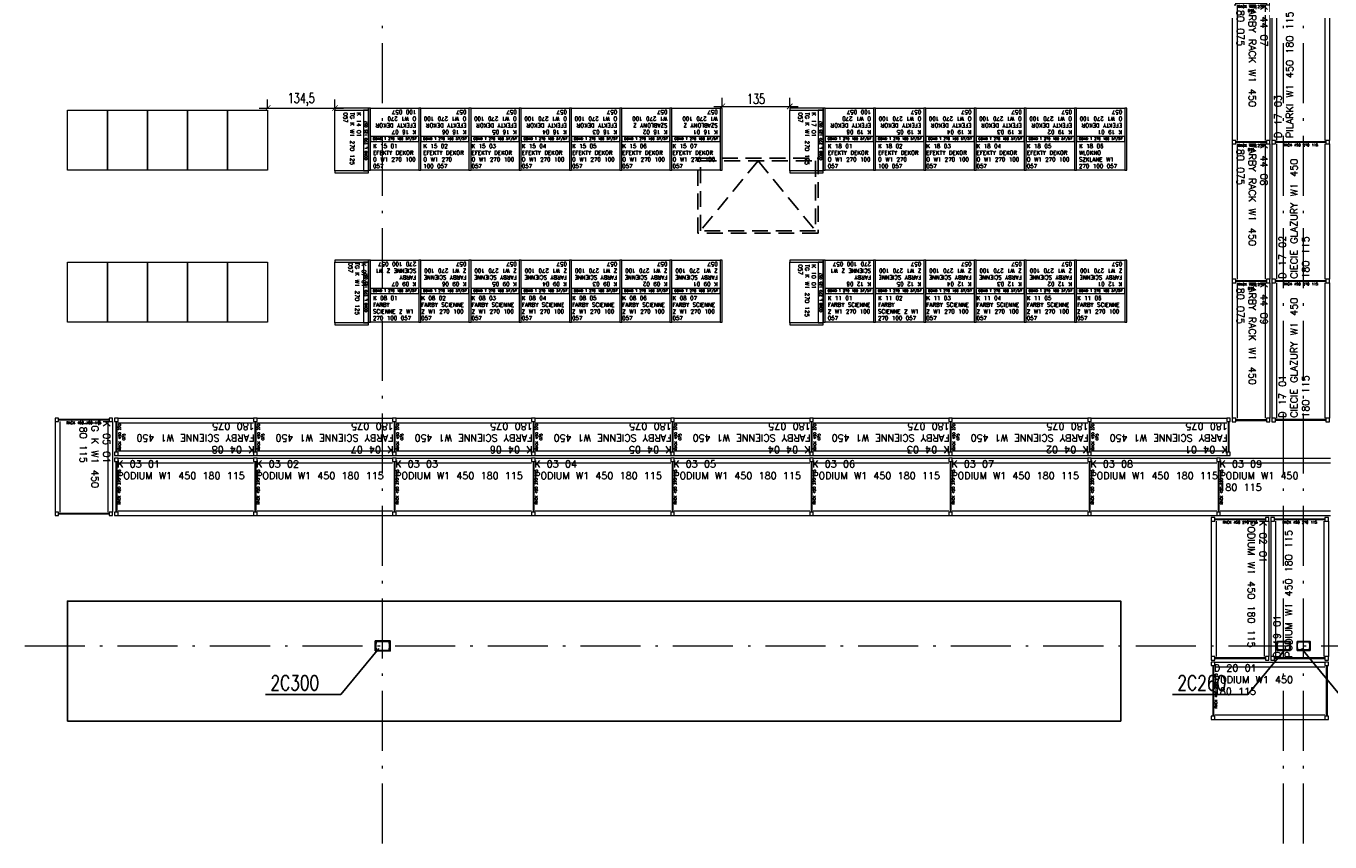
# Model space of a CAD drawing. Extents: x 153948 to 285449, y -89387 to -60195.
# Tile 31 of 108: x 251608 to 254213, y -84272 to -82640. Entities that reach past the tile are written whole.
import ezdxf

# ---------------------------------------------------------------- set-up
doc = ezdxf.new("R2010")
doc.units = 0
doc.header["$LTSCALE"] = 100
doc.header["$MEASUREMENT"] = 0
doc.header["$PDMODE"] = 1
doc.linetypes.add('ACAD_ISO10W100', pattern=[18.5, 12, -3, 0.5, -3])
doc.linetypes.add('HIDDEN2', pattern=[4.7625, 3.175, -1.5875])
doc.layers.get('0').update_dxf_attribs({"linetype": 'CONTINUOUS'})
doc.layers.get('DEFPOINTS').update_dxf_attribs({"linetype": 'CONTINUOUS'})
for name, color, linetype in [('1', 2, 'CONTINUOUS'), ('K-STA', 2, 'CONTINUOUS'), ('RS Minimasa VBA', 7, 'CONTINUOUS'), ('TEXT', 11, 'CONTINUOUS'), ('ŚWIETLIK', 2, 'CONTINUOUS')]:
    doc.layers.add(name, color=color, linetype=linetype)
for name, color, linetype, lineweight in [('A-WYMIARY100', 7, 'CONTINUOUS', 15), ('OSIE', 8, 'ACAD_ISO10W100', 15), ('R140', 7, 'CONTINUOUS', 13), ('RAK 140', 7, 'CONTINUOUS', 13), ('RS REGAŁY', 7, 'CONTINUOUS', 13)]:
    doc.layers.add(name, color=color, linetype=linetype, lineweight=lineweight)
doc.styles.get("Standard").update_dxf_attribs({"font": 'txt.shx'})
doc.styles.add('TXT3', font='SIMPLEX.SHX', dxfattribs={"width": 0.75, "height": 40})
doc.styles.add('wym_romans', font='romans.shx', dxfattribs={"width": 0.7})
doc.dimstyles.new('100_CM_krótki', dxfattribs={"dimscale": 10, "dimtxt": 2, "dimasz": 1.1, "dimexe": 1.7, "dimexo": 2, "dimgap": 0.5, "dimtad": 1, "dimdec": 1, "dimrnd": 0.5, "dimzin": 9, "dimtxsty": 'wym_romans', "dimblk": 'ARCHTICK', "dimcen": 2, "dimdle": 1.7, "dimclrd": 256, "dimclre": 256, "dimclrt": 151, "dimadec": 1, "dimazin": 2, "dimtfac": 1, "dimtdec": 1, "dimtix": 1, "dimtmove": 1, "dimatfit": 2, "dimldrblk": 'ARCHTICK', "dimfxl": 1.8, "dimfxlon": 1, "dimtolj": 1, "dimtzin": 0, "dimlwd": -1, "dimlwe": -1, "dimarcsym": 0})

# ---------------------------------------------------------------- blocks, each defined once
blk = doc.blocks.new('SC300X2')
at = {"layer": '1'}
for points in [[(-15, 10), (-15, 0), (-13.8, 0), (-13.2, 8.1, -0.391021), (-12.2, 9), (12.2, 9, -0.391021), (13.2, 8.1), (13.8, 0), (15, 0), (15, 10)], [(-15, -10), (-15, 0), (-13.8, 0), (-13.2, -8.1, 0.391021), (-12.2, -9), (12.2, -9, 0.391021), (13.2, -8.1), (13.8, 0), (15, 0), (15, -10)]]:
    blk.add_lwpolyline(points, format="xyb", close=True, dxfattribs=at)
blk = doc.blocks.new('SC260X2')
at = {"layer": '1'}
for points in [[(-13, 9), (-13, 0), (-12.4, 0), (-12.1, 7, -0.401015), (-11.1, 7.9), (11.1, 7.9, -0.401015), (12.1, 7), (12.4, 0), (13, 0), (13, 9)], [(-13, -9), (-13, 0), (-12.4, 0), (-12.1, -7, 0.401015), (-11.1, -7.9), (11.1, -7.9, 0.401015), (12.1, -7), (12.4, 0), (13, 0), (13, -9)]]:
    blk.add_lwpolyline(points, format="xyb", close=True, dxfattribs=at)
blk = doc.blocks.new('RACK 450 270 115')
at = {"color": 1}
for p, q in [((2.75, 108), (2.75, 7)), ((4.25, 108), (4.25, 7)), ((7, 115), (277.8, 115)), ((7, 105.5), (277.8, 105.5)), ((7, 9.5), (277.8, 9.5)), ((7, 0), (277.8, 0))]:
    blk.add_line(p, q, dxfattribs=at)
for points in [[(0, 108), (7, 108), (7, 115), (0, 115)], [(0, 0), (7, 0), (7, 7), (0, 7)]]:
    blk.add_lwpolyline(points, close=True, dxfattribs=at)
at = {"color": 1, "insert": (9.25, 57.5), "char_height": 5, "width": 101, "attachment_point": 5, "rotation": 90}
blk.add_mtext('RACK 450 270 115', dxfattribs=at)
blk = doc.blocks.new('RACK 450 270 075')
at = {"color": 1}
for p, q in [((2.75, 68), (2.75, 7)), ((4.25, 68), (4.25, 7)), ((7, 75), (277.8, 75)), ((7, 65.5), (277.8, 65.5)), ((7, 9.5), (277.8, 9.5)), ((7, 0), (277.8, 0))]:
    blk.add_line(p, q, dxfattribs=at)
for points in [[(0, 68), (7, 68), (7, 75), (0, 75)], [(0, 0), (7, 0), (7, 7), (0, 7)]]:
    blk.add_lwpolyline(points, close=True, dxfattribs=at)
at = {"color": 1, "insert": (14.25, 37.5), "char_height": 5, "width": 61, "attachment_point": 5, "rotation": 90}
blk.add_mtext('RACK 450 270 075', dxfattribs=at)
blk = doc.blocks.new('NOGA RACK 450 007 115')
at = {"color": 1}
for p, q in [((2.75, 108), (2.75, 7)), ((4.25, 108), (4.25, 7))]:
    blk.add_line(p, q, dxfattribs=at)
for points in [[(0, 108), (7, 108), (7, 115), (0, 115)], [(0, 0), (7, 0), (7, 7), (0, 7)]]:
    blk.add_lwpolyline(points, close=True, dxfattribs=at)
blk = doc.blocks.new('RACK 450 180 115')
at = {"color": 1}
for p, q in [((2.75, 108), (2.75, 7)), ((4.25, 108), (4.25, 7)), ((7, 115), (187.8, 115)), ((7, 105.5), (187.8, 105.5)), ((7, 9.5), (187.8, 9.5)), ((7, 0), (187.8, 0))]:
    blk.add_line(p, q, dxfattribs=at)
for points in [[(0, 108), (7, 108), (7, 115), (0, 115)], [(0, 0), (7, 0), (7, 7), (0, 7)]]:
    blk.add_lwpolyline(points, close=True, dxfattribs=at)
at = {"color": 1, "insert": (9.25, 57.5), "char_height": 5, "width": 101, "attachment_point": 5, "rotation": 90}
blk.add_mtext('RACK 450 180 115', dxfattribs=at)
blk = doc.blocks.new('NOGA RACK 450 007 075')
at = {"color": 1}
for p, q in [((2.8, 68), (2.8, 7)), ((4.2, 68), (4.2, 7))]:
    blk.add_line(p, q, dxfattribs=at)
for points in [[(0, 68), (7, 68), (7, 75), (0, 75)], [(0, 0), (7, 0), (7, 7), (0, 7)]]:
    blk.add_lwpolyline(points, close=True, dxfattribs=at)
blk = doc.blocks.new('GOND T 270 100 57_57')
at = {"color": 5}
for points in [[(0, 0), (4, 0), (4, 124), (0, 124)], [(4, 124), (100.4, 124), (100.4, 67), (4, 67)], [(4, 57), (100.4, 57), (100.4, 67), (4, 67)], [(4, 57), (100.4, 57), (100.4, 0), (4, 0)]]:
    blk.add_lwpolyline(points, close=True, dxfattribs=at)
at = {"color": 5, "insert": (52.2, 62), "char_height": 5, "width": 96.4, "attachment_point": 5}
blk.add_mtext('GOND T 270 100 57/57', dxfattribs=at)
blk = doc.blocks.new('NOGA GOND T 270 004 57_57')
at = {"color": 5}
blk.add_lwpolyline([(0, 0), (4, 0), (4, 124), (0, 124)], close=True, dxfattribs=at)
blk = doc.blocks.new('NOGA GOND L 270 004 057')
at = {"color": 5}
blk.add_lwpolyline([(0, 0), (4, 0), (4, 67), (0, 67)], close=True, dxfattribs=at)
blk = doc.blocks.new('GOND L 270 125 057')
at = {"color": 5}
for points in [[(0, 0), (4, 0), (4, 67), (0, 67)], [(4, 67), (125.4, 67), (125.4, 10), (4, 10)], [(4, 0), (125.4, 0), (125.4, 10), (4, 10)]]:
    blk.add_lwpolyline(points, close=True, dxfattribs=at)
at = {"color": 5, "insert": (64.7, 5), "char_height": 5, "width": 121.4, "attachment_point": 5}
blk.add_mtext('GOND L 270 125 057', dxfattribs=at)
blk = doc.blocks.new('_ARCHTICK')
at = {"color": 0, "linetype": 'ByBlock', "const_width": 0.15}
blk.add_lwpolyline([(-0.5, -0.5), (0.5, 0.5)], dxfattribs=at)
blk = doc.blocks.new('*D744')
at = {"layer": 'A-WYMIARY100', "transparency": 16777216}
for p, q in [((252998.9, -82800.7), (252998.9, -82783.7)), ((253133.8, -82800.7), (253133.8, -82783.7)), ((252981.9, -82800.7), (253150.8, -82800.7))]:
    blk.add_line(p, q, dxfattribs=at)
at = {"layer": 'DEFPOINTS', "color": 0, "transparency": 16777216}
for p in [(252998.9, -82804.1), (253133.8, -82800.7), (253133.8, -82804.1)]:
    blk.add_point(p, dxfattribs=at)
at = {"layer": 'A-WYMIARY100', "transparency": 16777216, "xscale": 11, "yscale": 11, "zscale": 11, "rotation": 180}
blk.add_blockref('_ARCHTICK', (252998.9, -82800.7), dxfattribs=at)
at = {"layer": 'A-WYMIARY100', "transparency": 16777216, "xscale": 11, "yscale": 11, "zscale": 11}
blk.add_blockref('_ARCHTICK', (253133.8, -82800.7), dxfattribs=at)
at = {"layer": 'A-WYMIARY100', "color": 151, "transparency": 16777216, "insert": (253066.4, -82785.7), "char_height": 20, "attachment_point": 5, "style": 'wym_romans'}
blk.add_mtext('\\A1;135', dxfattribs=at)
blk = doc.blocks.new('*D799')
at = {"layer": 'A-WYMIARY100', "transparency": 16777216}
for p, q in [((252090.5, -82804.1), (252090.5, -82787.1)), ((252225.1, -82804.1), (252225.1, -82787.1)), ((252073.5, -82804.1), (252242.1, -82804.1))]:
    blk.add_line(p, q, dxfattribs=at)
at = {"layer": 'DEFPOINTS', "color": 0, "transparency": 16777216}
for p in [(252090.5, -82808.1), (252225.1, -82804.1), (252225.1, -82804.1)]:
    blk.add_point(p, dxfattribs=at)
at = {"layer": 'A-WYMIARY100', "transparency": 16777216, "xscale": 11, "yscale": 11, "zscale": 11, "rotation": 180}
blk.add_blockref('_ARCHTICK', (252090.5, -82804.1), dxfattribs=at)
at = {"layer": 'A-WYMIARY100', "transparency": 16777216, "xscale": 11, "yscale": 11, "zscale": 11}
blk.add_blockref('_ARCHTICK', (252225.1, -82804.1), dxfattribs=at)
at = {"layer": 'A-WYMIARY100', "color": 151, "transparency": 16777216, "insert": (252157.8, -82787.2), "char_height": 20, "attachment_point": 5, "style": 'wym_romans'}
blk.add_mtext('\\A1;134,5', dxfattribs=at)
blk = doc.blocks.new('RACK 450 250 115')
at = {"color": 1}
for p, q in [((2.75, 108), (2.75, 7)), ((4.25, 108), (4.25, 7)), ((7, 115), (257.8, 115)), ((7, 105.5), (257.8, 105.5)), ((7, 9.5), (257.8, 9.5)), ((7, 0), (257.8, 0))]:
    blk.add_line(p, q, dxfattribs=at)
for points in [[(0, 108), (7, 108), (7, 115), (0, 115)], [(0, 0), (7, 0), (7, 7), (0, 7)]]:
    blk.add_lwpolyline(points, close=True, dxfattribs=at)
at = {"color": 1, "insert": (9.25, 57.5), "char_height": 5, "width": 101, "attachment_point": 5, "rotation": 90}
blk.add_mtext('RACK 450 250 115', dxfattribs=at)
blk = doc.blocks.new('RACK 450 220 115')
at = {"color": 1}
for p, q in [((2.75, 108), (2.75, 7)), ((4.25, 108), (4.25, 7)), ((7, 115), (227, 115)), ((7, 105.5), (227, 105.5)), ((7, 9.5), (227, 9.5)), ((7, 0), (227, 0))]:
    blk.add_line(p, q, dxfattribs=at)
for points in [[(0, 108), (7, 108), (7, 115), (0, 115)], [(0, 0), (7, 0), (7, 7), (0, 7)]]:
    blk.add_lwpolyline(points, close=True, dxfattribs=at)
at = {"color": 1, "insert": (9.25, 57.5), "char_height": 5, "width": 101, "attachment_point": 5, "rotation": 90}
blk.add_mtext('RACK 450 220 115', dxfattribs=at)

msp = doc.modelspace()

# ---------------------------------------------------------------- linework, layer by layer
at = {"layer": 'OSIE', "ltscale": 0.1}
for p, q in [((252320.4, -86679.55), (252320.4, -72442.49)), ((254120.4, -86679.55), (254120.4, -73374.65)), ((254160.4, -86679.55), (254160.4, -73374.65)), ((247720.4, -83879.55), (263229.19, -83879.55))]:
    msp.add_line(p, q, dxfattribs=at)
at = {"layer": 'OSIE', "ltscale": 0.5}
for p, q in [((254120.4, -83892.33), (254120.4, -83855.71)), ((254120.4, -83892.33), (254120.4, -83855.71)), ((254160.4, -83892.33), (254160.4, -83855.71)), ((254160.4, -83892.33), (254160.4, -83855.71))]:
    msp.add_line(p, q, dxfattribs=at)
at = {"layer": 'R140', "lineweight": -3}
msp.add_lwpolyline([(251690.48, -84029.93), (253795.12, -84029.93), (253795.12, -83789.93), (251690.48, -83789.93)], close=True, dxfattribs=at)
at = {"layer": 'RAK 140'}
for points in [[(251770.48, -82928.07), (251690.48, -82928.07), (251690.48, -82808.07), (251770.48, -82808.07)], [(251770.48, -82928.07), (251690.48, -82928.07), (251690.48, -82808.07), (251770.48, -82808.07)], [(251850.48, -82928.07), (251770.48, -82928.07), (251770.48, -82808.07), (251850.48, -82808.07)], [(251930.48, -82928.07), (251850.48, -82928.07), (251850.48, -82808.07), (251930.48, -82808.07)], [(252010.48, -82928.07), (251930.48, -82928.07), (251930.48, -82808.07), (252010.48, -82808.07)], [(252090.48, -82928.07), (252010.48, -82928.07), (252010.48, -82808.07), (252090.48, -82808.07)], [(251770.48, -83232.07), (251690.48, -83232.07), (251690.48, -83112.07), (251770.48, -83112.07)], [(251770.48, -83232.07), (251690.48, -83232.07), (251690.48, -83112.07), (251770.48, -83112.07)], [(251850.48, -83232.07), (251770.48, -83232.07), (251770.48, -83112.07), (251850.48, -83112.07)], [(251930.48, -83232.07), (251850.48, -83232.07), (251850.48, -83112.07), (251930.48, -83112.07)], [(252010.48, -83232.07), (251930.48, -83232.07), (251930.48, -83112.07), (252010.48, -83112.07)], [(252090.48, -83232.07), (252010.48, -83232.07), (252010.48, -83112.07), (252090.48, -83112.07)]]:
    msp.add_lwpolyline(points, close=True, dxfattribs=at)
at = {"layer": 'TEXT'}
for p, q in [((252237.03, -83976.45), (252312.9, -83884.55)), ((254049.17, -83976.45), (254125.04, -83884.55)), ((254232.53, -83976.45), (254156.65, -83884.55)), ((252086.36, -83976.45), (252237.03, -83976.45)), ((253898.5, -83976.45), (254049.17, -83976.45))]:
    msp.add_line(p, q, dxfattribs=at)
at = {"layer": 'ŚWIETLIK', "linetype": 'HIDDEN2', "ltscale": 0.1}
for q in [(252955.4, -83049.55), (253185.4, -83049.55)]:
    msp.add_line((253070.4, -82909.55), q, dxfattribs=at)
for points in [[(252950.4, -82904.55), (253190.4, -82904.55), (253190.4, -83054.55), (252950.4, -83054.55)], [(252955.4, -82909.55), (253185.4, -82909.55), (253185.4, -83049.55), (252955.4, -83049.55)]]:
    msp.add_lwpolyline(points, close=True, dxfattribs=at)

# ---------------------------------------------------------------- block references
at = {"layer": 'K-STA', "ltscale": 0.5}
for name, p in [('SC300X2', (252320.4, -83879.55)), ('SC260X2', (254120.4, -83879.55)), ('SC260X2', (254160.4, -83879.55))]:
    msp.add_blockref(name, p, dxfattribs=at)
at = {"layer": 'RS REGAŁY'}
for name, p, rotation in [('RACK 450 270 075', (254018.12, -82590.93), 270), ('RACK 450 270 115', (254097.12, -82590.93), 270), ('NOGA GOND L 270 004 057', (252292.11, -82808.07), 90), ('GOND L 270 125 057', (252292.11, -82933.47), 90), ('NOGA GOND L 270 004 057', (253200.81, -82808.07), 90), ('GOND L 270 125 057', (253200.81, -82933.47), 90), ('RACK 450 270 075', (254018.12, -82868.73), 270), ('RACK 450 270 115', (254097.12, -82868.73), 270), ('NOGA GOND L 270 004 057', (252292.11, -83112.07), 90), ('GOND L 270 125 057', (252292.11, -83237.47), 90), ('NOGA GOND L 270 004 057', (253200.81, -83112.07), 90), ('GOND L 270 125 057', (253200.81, -83237.47), 90), ('RACK 450 270 075', (254018.12, -83146.53), 270), ('RACK 450 270 115', (254097.12, -83146.53), 270), ('RACK 450 180 115', (251665.72, -83424.13), 270), ('NOGA RACK 450 007 075', (254093.12, -83431.33), 90), ('NOGA RACK 450 007 115', (254097.12, -83424.33), 270), ('NOGA RACK 450 007 115', (251665.72, -83611.93), 270), ('RACK 450 270 115', (253976.12, -83623.13), 270), ('RACK 450 270 115', (254095.12, -83623.13), 270), ('NOGA RACK 450 007 115', (253976.12, -83900.93), 270), ('NOGA RACK 450 007 115', (254095.12, -83900.93), 270)]:
    msp.add_blockref(name, p, dxfattribs=dict(at, rotation=rotation))
for name, p in [('GOND T 270 100 57_57', (252292.11, -82928.07)), ('GOND T 270 100 57_57', (252392.51, -82928.07)), ('GOND T 270 100 57_57', (252492.91, -82928.07)), ('GOND T 270 100 57_57', (252593.31, -82928.07)), ('GOND T 270 100 57_57', (252693.71, -82928.07)), ('GOND T 270 100 57_57', (252794.11, -82928.07)), ('GOND T 270 100 57_57', (252894.51, -82928.07)), ('NOGA GOND T 270 004 57_57', (252994.91, -82928.07)), ('GOND T 270 100 57_57', (253200.81, -82928.07)), ('GOND T 270 100 57_57', (253301.21, -82928.07)), ('GOND T 270 100 57_57', (253401.61, -82928.07)), ('GOND T 270 100 57_57', (253502.01, -82928.07)), ('GOND T 270 100 57_57', (253602.41, -82928.07)), ('GOND T 270 100 57_57', (253702.81, -82928.07)), ('NOGA GOND T 270 004 57_57', (253803.21, -82928.07)), ('GOND T 270 100 57_57', (252292.11, -83232.07)), ('GOND T 270 100 57_57', (252392.51, -83232.07)), ('GOND T 270 100 57_57', (252492.91, -83232.07)), ('GOND T 270 100 57_57', (252593.31, -83232.07)), ('GOND T 270 100 57_57', (252693.71, -83232.07)), ('GOND T 270 100 57_57', (252794.11, -83232.07)), ('GOND T 270 100 57_57', (252894.51, -83232.07)), ('NOGA GOND T 270 004 57_57', (252994.91, -83232.07)), ('GOND T 270 100 57_57', (253200.81, -83232.07)), ('GOND T 270 100 57_57', (253301.21, -83232.07)), ('GOND T 270 100 57_57', (253401.61, -83232.07)), ('GOND T 270 100 57_57', (253502.01, -83232.07)), ('GOND T 270 100 57_57', (253602.41, -83232.07)), ('GOND T 270 100 57_57', (253702.81, -83232.07)), ('NOGA GOND T 270 004 57_57', (253803.21, -83232.07)), ('RACK 450 270 075', (251784.72, -83499.13)), ('RACK 450 270 075', (252062.52, -83499.13)), ('RACK 450 270 075', (252340.32, -83499.13)), ('RACK 450 270 075', (252618.12, -83499.13)), ('RACK 450 270 075', (252895.92, -83499.13)), ('RACK 450 270 075', (253173.72, -83499.13)), ('RACK 450 270 075', (253451.52, -83499.13)), ('RACK 450 270 075', (253729.32, -83499.13)), ('NOGA RACK 450 007 075', (254007.12, -83499.13)), ('RACK 450 270 115', (251784.72, -83619.13)), ('RACK 450 270 115', (252062.52, -83619.13)), ('RACK 450 270 115', (252340.32, -83619.13)), ('RACK 450 270 115', (252618.12, -83619.13)), ('RACK 450 270 115', (252895.92, -83619.13)), ('RACK 450 270 115', (253173.72, -83619.13)), ('RACK 450 270 115', (253451.52, -83619.13)), ('RACK 450 250 115', (253729.32, -83619.13)), ('RACK 450 220 115', (253987.12, -83619.13)), ('RACK 450 220 115', (253976.12, -84026.93)), ('NOGA RACK 450 007 115', (254203.12, -84026.93))]:
    msp.add_blockref(name, p, dxfattribs=at)

# ---------------------------------------------------------------- texts
at = {"layer": 'RS Minimasa VBA', "attachment_point": 1}
for s, insert, char_height, width, rotation in [('K 44 07^M^JFARBY RACK W1 450 180 075', (254088.12, -82595.93), 14, 272.8, 270), ('D 17 03^M^JPILARKI W1 450 180 115', (254102.12, -82863.73), 14, 272.8, 90), ('K 14 01^M^JTG K W1 270 125 057', (252277.11, -82813.07), 8, 116.4, 270), ('K 17 01^M^JTG K W1 270 125 057', (253185.81, -82813.07), 8, 116.4, 270), ('K 16 07^M^JEFEKTY DEKOR O W1 270 100 057', (252387.51, -82856.07), 8, 91.4, 180), ('K 16 06^M^JEFEKTY DEKOR O W1 270 100 057', (252487.91, -82856.07), 8, 95.4, 180), ('K 16 05^M^JEFEKTY DEKOR O W1 270 100 057', (252588.31, -82856.07), 8, 95.4, 180), ('K 16 04^M^JEFEKTY DEKOR O W1 270 100 057', (252688.71, -82856.07), 8, 95.4, 180), ('K 16 03^M^JEFEKTY DEKOR O W1 270 100 057', (252789.11, -82856.07), 8, 95.4, 180), ('K 16 02^M^JSZABLONY Z W1 270 100 057', (252889.51, -82856.07), 8, 95.4, 180), ('K 16 01^M^JSZABLONY Z W1 270 100 057', (252989.91, -82856.07), 8, 95.4, 180), ('K 19 06^M^JEFEKTY DEKOR O W1 270 100 057', (253296.21, -82856.07), 8, 91.4, 180), ('K 19 05^M^JEFEKTY DEKOR O W1 270 100 057', (253396.61, -82856.07), 8, 95.4, 180), ('K 19 04^M^JEFEKTY DEKOR O W1 270 100 057', (253497.01, -82856.07), 8, 95.4, 180), ('K 19 03^M^JEFEKTY DEKOR O W1 270 100 057', (253597.41, -82856.07), 8, 95.4, 180), ('K 19 02^M^JEFEKTY DEKOR O W1 270 100 057', (253697.81, -82856.07), 8, 95.4, 180), ('K 19 01^M^JEFEKTY DEKOR O W1 270 100 057', (253798.21, -82856.07), 8, 95.4, 180), ('K 44 08^M^JFARBY RACK W1 450 180 075', (254088.12, -82873.73), 14, 272.8, 270), ('D 17 02^M^JCIECIE GLAZURY W1 450 180 115', (254110.93, -83145.13), 14, 273, 90), ('K 07 01^M^JTG K W1 270 125 057', (252287.11, -83113.07), 8, 119, 270), ('K 09 07^M^JFARBY SCIENNE Z W1 270 100 057', (252387.51, -83160.07), 8, 91.4, 180), ('K 09 06^M^JFARBY SCIENNE Z W1 270 100 057', (252487.91, -83160.07), 8, 95.4, 180), ('K 09 05^M^JFARBY SCIENNE Z W1 270 100 057', (252588.31, -83160.07), 8, 95.4, 180), ('K 09 04^M^JFARBY SCIENNE Z W1 270 100 057', (252688.71, -83160.07), 8, 95.4, 180), ('K 09 03^M^JFARBY SCIENNE Z W1 270 100 057', (252789.11, -83160.07), 8, 95.4, 180), ('K 09 02^M^JFARBY SCIENNE Z W1 270 100 057', (252889.51, -83160.07), 8, 95.4, 180), ('K 09 01^M^JFARBY SCIENNE Z W1 270 100 057', (252989.91, -83160.07), 8, 95.4, 180), ('K 10 01^M^JTG K W1 270 125 057', (253185.81, -83117.07), 8, 116.4, 270), ('K 12 06^M^JFARBY SCIENNE Z W1 270 100 057', (253296.21, -83160.07), 8, 91.4, 180), ('K 12 05^M^JFARBY SCIENNE Z W1 270 100 057', (253396.61, -83160.07), 8, 95.4, 180), ('K 12 04^M^JFARBY SCIENNE Z W1 270 100 057', (253497.01, -83160.07), 8, 95.4, 180), ('K 12 03^M^JFARBY SCIENNE Z W1 270 100 057', (253597.41, -83160.07), 8, 95.4, 180), ('K 12 02^M^JFARBY SCIENNE Z W1 270 100 057', (253697.81, -83160.07), 8, 95.4, 180), ('K 12 01^M^JFARBY SCIENNE Z W1 270 100 057', (253798.21, -83160.07), 8, 95.4, 180), ('K 44 09^M^JFARBY RACK W1 450 180 075', (254088.12, -83151.53), 14, 272.8, 270), ('D 17 01^M^JCIECIE GLAZURY W1 450 180 115', (254110.93, -83423.13), 14, 273, 90), ('K 05 01^M^JTG K W1 450 180 115', (251775.72, -83429.13), 14, 189.8, 270), ('K 04 08^M^JFARBY SCIENNE W1 450 180 075', (252064.52, -83494.13), 14, 272.8, 180), ('K 04 07^M^JFARBY SCIENNE W1 450 180 075', (252342.32, -83494.13), 14, 272.8, 180), ('K 04 06^M^JFARBY SCIENNE W1 450 180 075', (252620.12, -83494.13), 14, 272.8, 180), ('K 04 05^M^JFARBY SCIENNE W1 450 180 075', (252897.92, -83494.13), 14, 272.8, 180), ('K 04 04^M^JFARBY SCIENNE W1 450 180 075', (253175.72, -83494.13), 14, 272.8, 180), ('K 04 03^M^JFARBY SCIENNE W1 450 180 075', (253453.52, -83494.13), 14, 272.8, 180), ('K 04 02^M^JFARBY SCIENNE W1 450 180 075', (253731.32, -83494.13), 14, 272.8, 180), ('K 04 01^M^JFARBY SCIENNE W1 450 180 075', (254009.12, -83494.13), 14, 272.8, 180), ('K 02 01^M^JPODIUM W1 450 180 115', (254086.12, -83628.13), 14, 272.8, 270), ('D 19 01^M^JPODIUM W1 450 180 115', (254100.12, -83902.93), 14, 272.8, 90)]:
    msp.add_mtext(s, dxfattribs=dict(at, insert=insert, char_height=char_height, width=width, rotation=rotation))
for s, insert, char_height, width in [('K 15 01^M^JEFEKTY DEKOR O W1 270 100 057', (252301.11, -82876.07), 8, 95.4), ('K 15 02^M^JEFEKTY DEKOR O W1 270 100 057', (252401.51, -82876.07), 8, 91.4), ('K 15 03^M^JEFEKTY DEKOR O W1 270 100 057', (252497.91, -82876.07), 8, 95.4), ('K 15 04^M^JEFEKTY DEKOR O W1 270 100 057', (252598.31, -82876.07), 8, 95.4), ('K 15 05^M^JEFEKTY DEKOR O W1 270 100 057', (252698.71, -82876.07), 8, 95.4), ('K 15 06^M^JEFEKTY DEKOR O W1 270 100 057', (252799.11, -82876.07), 8, 95.4), ('K 15 07^M^JEFEKTY DEKOR O W1 270 100 057', (252899.51, -82876.07), 8, 95.4), ('K 18 01^M^JEFEKTY DEKOR O W1 270 100 057', (253209.81, -82876.07), 8, 95.4), ('K 18 02^M^JEFEKTY DEKOR O W1 270 100 057', (253310.21, -82876.07), 8, 91.4), ('K 18 03^M^JEFEKTY DEKOR O W1 270 100 057', (253406.61, -82876.07), 8, 95.4), ('K 18 04^M^JEFEKTY DEKOR O W1 270 100 057', (253507.01, -82876.07), 8, 95.4), ('K 18 05^M^JEFEKTY DEKOR O W1 270 100 057', (253607.41, -82876.07), 8, 95.4), ('K 18 06^M^JWLOKNO SZKLANE W1 270 100 057', (253711.81, -82876.07), 8, 91.4), ('K 08 01^M^JFARBY SCIENNE Z W1 270 100 057', (252301.11, -83180.07), 8, 91.4), ('K 08 02^M^JFARBY SCIENNE Z W1 270 100 057', (252397.51, -83180.07), 8, 95.4), ('K 08 03^M^JFARBY SCIENNE Z W1 270 100 057', (252497.91, -83180.07), 8, 95.4), ('K 08 04^M^JFARBY SCIENNE Z W1 270 100 057', (252598.31, -83180.07), 8, 95.4), ('K 08 05^M^JFARBY SCIENNE Z W1 270 100 057', (252698.71, -83180.07), 8, 95.4), ('K 08 06^M^JFARBY SCIENNE Z W1 270 100 057', (252799.11, -83180.07), 8, 95.4), ('K 08 07^M^JFARBY SCIENNE Z W1 270 100 057', (252899.51, -83180.07), 8, 95.4), ('K 11 01^M^JFARBY SCIENNE Z W1 270 100 057', (253209.81, -83180.07), 8, 95.4), ('K 11 02^M^JFARBY SCIENNE Z W1 270 100 057', (253310.21, -83180.07), 8, 91.4), ('K 11 03^M^JFARBY SCIENNE Z W1 270 100 057', (253406.61, -83180.07), 8, 95.4), ('K 11 04^M^JFARBY SCIENNE Z W1 270 100 057', (253507.01, -83180.07), 8, 95.4), ('K 11 05^M^JFARBY SCIENNE Z W1 270 100 057', (253607.41, -83180.07), 8, 95.4), ('K 11 06^M^JFARBY SCIENNE Z W1 270 100 057', (253707.81, -83180.07), 8, 95.4), ('K 03 01^M^JPODIUM W1 450 180 115', (251789.72, -83509.13), 14, 272.8), ('K 03 02^M^JPODIUM W1 450 180 115', (252067.52, -83509.13), 14, 272.8), ('K 03 03^M^JPODIUM W1 450 180 115', (252345.32, -83509.13), 14, 272.8), ('K 03 04^M^JPODIUM W1 450 180 115', (252623.12, -83509.13), 14, 272.8), ('K 03 05^M^JPODIUM W1 450 180 115', (252900.92, -83509.13), 14, 272.8), ('K 03 06^M^JPODIUM W1 450 180 115', (253178.72, -83509.13), 14, 272.8), ('K 03 07^M^JPODIUM W1 450 180 115', (253456.52, -83509.13), 14, 272.8), ('K 03 08^M^JPODIUM W1 450 180 115', (253734.32, -83509.13), 14, 252.8), ('K 03 09^M^JPODIUM W1 450 180 115', (253992.12, -83509.13), 14, 222), ('D 20 01^M^JPODIUM W1 450 180 115', (253981.12, -83916.93), 14, 222)]:
    msp.add_mtext(s, dxfattribs=dict(at, insert=insert, char_height=char_height, width=width))
at = {"layer": 'TEXT', "style": 'TXT3', "width": 0.75}
for s, p in [('2C300', (252096.2, -83968.45)), ('2C260', (253908.34, -83968.45))]:
    msp.add_text(s, height=30, dxfattribs=at).set_placement(p)

# ---------------------------------------------------------------- dimensions: what is measured, and where the dimension line sits
at = {"layer": 'A-WYMIARY100'}
for base, p1, p2, picture, middle in [((252225.11, -82804.07), (252090.48, -82808.07), (252225.11, -82804.07), '*D799', (252157.79, -82787.17)), ((253133.81, -82800.69), (252998.91, -82804.07), (253133.81, -82804.07), '*D744', (253066.36, -82785.69))]:
    dim = msp.add_linear_dim(base=base, p1=p1, p2=p2, dimstyle='100_CM_krótki', dxfattribs=at)
    dim.commit()
    dim.dimension.update_dxf_attribs({"geometry": picture, "text_midpoint": middle})

doc.saveas('drawing.dxf')
